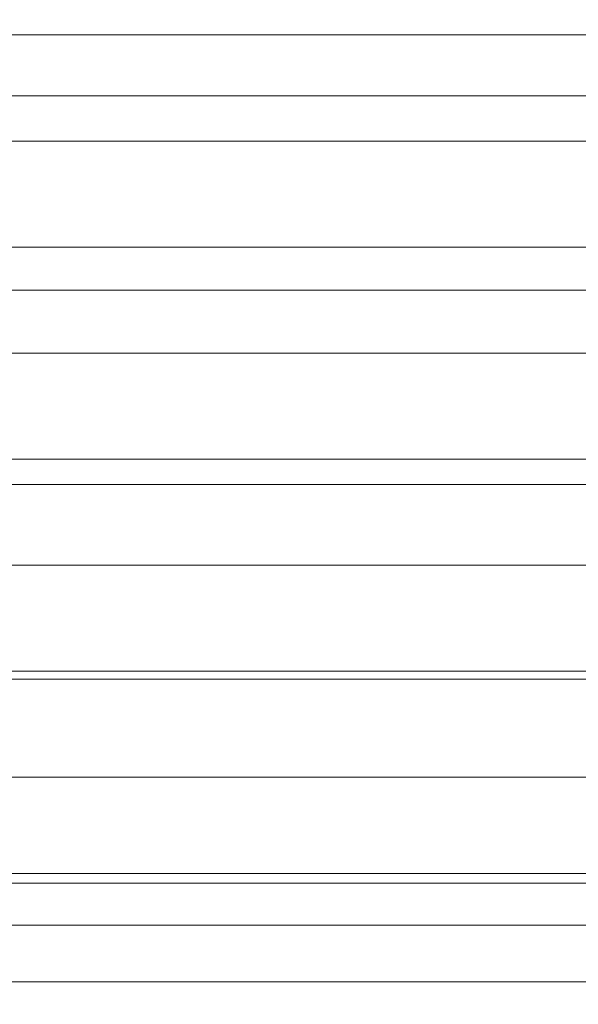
# Model space of a CAD drawing. Header units: centimetres. Extents: x -17.4 to 18.6, y -81.9 to -79.9.
# Tile 80 of 244: x -17.41453 to -17.41013, y -80.42022 to -80.41248. Entities that reach past the tile are written whole.
import ezdxf

# ---------------------------------------------------------------- set-up
doc = ezdxf.new("R2010")
doc.units = ezdxf.units.CM
doc.header["$LTSCALE"] = 2.54
doc.layers.add('Lucido design-1', color=7, linetype='Continuous')

# ---------------------------------------------------------------- blocks, each defined once
blk = doc.blocks.new('Gruppo-9-1')
at = {"color": 178, "linetype": 'Continuous', "lineweight": 9}
for points in [[(18.5810802, -80.4130808, 1139.1010958), (-17.4189198, -80.4130808, 1139.1010958), (-17.4189198, -80.4115524, 1139.1011167), (18.5810802, -80.4115524, 1139.1011167)], [(18.5810802, -80.4117662, 1139.3199418), (-17.4189198, -80.4117662, 1139.3199418), (-17.4189198, -80.412601, 1139.3200129), (18.5810802, -80.412601, 1139.3200129)], [(18.5810802, -80.412601, 1139.3200129), (-17.4189198, -80.412601, 1139.3200129), (-17.4189198, -80.4134357, 1139.3200864), (18.5810802, -80.4134357, 1139.3200864)], [(18.5810802, -80.4146093, 1139.1010794), (-17.4189198, -80.4146093, 1139.1010794), (-17.4189198, -80.4130808, 1139.1010958), (18.5810802, -80.4130808, 1139.1010958)], [(18.5810802, -80.4134357, 1139.3200864), (-17.4189198, -80.4134357, 1139.3200864), (-17.4189198, -80.4142701, 1139.3201625), (18.5810802, -80.4142701, 1139.3201625)], [(18.5810802, -80.4142701, 1139.3201625), (-17.4189198, -80.4142701, 1139.3201625), (-17.4189198, -80.4151043, 1139.320241), (18.5810802, -80.4151043, 1139.320241)], [(18.5810802, -80.4161378, 1139.1010678), (-17.4189198, -80.4161378, 1139.1010678), (-17.4189198, -80.4146093, 1139.1010794), (18.5810802, -80.4146093, 1139.1010794)], [(18.5810802, -80.4151043, 1139.320241), (-17.4189198, -80.4151043, 1139.320241), (-17.4189198, -80.4159382, 1139.320322), (18.5810802, -80.4159382, 1139.320322)], [(18.5810802, -80.4159382, 1139.320322), (-17.4189198, -80.4159382, 1139.320322), (-17.4189198, -80.4167719, 1139.3204055), (18.5810802, -80.4167719, 1139.3204055)], [(18.5810802, -80.4176663, 1139.1010608), (-17.4189198, -80.4176663, 1139.1010608), (-17.4189198, -80.4161378, 1139.1010678), (18.5810802, -80.4161378, 1139.1010678)], [(18.5810802, -80.4167719, 1139.3204055), (-17.4189198, -80.4167719, 1139.3204055), (-17.4189198, -80.4176054, 1139.3204914), (18.5810802, -80.4176054, 1139.3204914)], [(18.5810802, -80.4176054, 1139.3204914), (-17.4189198, -80.4176054, 1139.3204914), (-17.4189198, -80.4184386, 1139.3205799), (18.5810802, -80.4184386, 1139.3205799)], [(18.5810802, -80.4191949, 1139.1010584), (-17.4189198, -80.4191949, 1139.1010584), (-17.4189198, -80.4176663, 1139.1010608), (18.5810802, -80.4176663, 1139.1010608)], [(18.5810802, -80.4184386, 1139.3205799), (-17.4189198, -80.4184386, 1139.3205799), (-17.4189198, -80.4192715, 1139.3206708), (18.5810802, -80.4192715, 1139.3206708)], [(18.5810802, -80.4200489, 1139.1010584), (-17.4189198, -80.4200489, 1139.1010584), (-17.4189198, -80.4191949, 1139.1010584), (18.5810802, -80.4191949, 1139.1010584)], [(18.5810802, -80.4192715, 1139.3206708), (-17.4189198, -80.4192715, 1139.3206708), (-17.4189198, -80.4196032, 1139.3207075), (18.5810802, -80.4196032, 1139.3207075)], [(18.5810802, -80.4196032, 1139.3207075), (-17.4189198, -80.4196032, 1139.3207075), (-17.4189198, -80.4899596, 1139.3284921), (18.5810802, -80.4899596, 1139.3284921)], [(18.5810802, -81.8700489, 1139.1010584), (-17.4189198, -81.8700489, 1139.1010584), (-17.4189198, -80.4200489, 1139.1010584), (18.5810802, -80.4200489, 1139.1010584)]]:
    blk.add_3dface(points, dxfattribs=at)

msp = doc.modelspace()

# ---------------------------------------------------------------- block references
at = {"layer": 'Lucido design-1', "color": 12, "true_color": 0xbb0000}
msp.add_blockref('Gruppo-9-1', (0, 0), dxfattribs=at)

doc.saveas('drawing.dxf')
